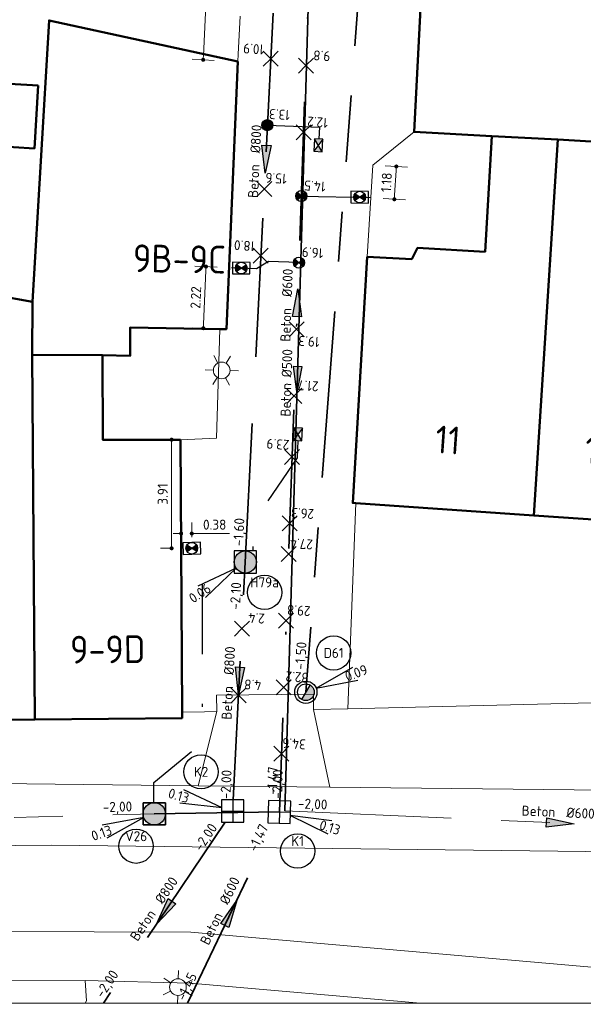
# Model space of a CAD drawing. Header units: metres. Extents: x 94680 to 94820, y 464097 to 464231.
# Tile 2 of 22: x 94707 to 94727, y 464098 to 464133. Entities that reach past the tile are written whole.
import ezdxf
from ezdxf.enums import TextEntityAlignment as Align

# ---------------------------------------------------------------- set-up
doc = ezdxf.new("R2010")
doc.units = ezdxf.units.M
for name, pattern in [('RI-DRAINAGE', [19.2, 6, -1.8, 1.8, -1.8, 2.4, -1.8, 1.8, -1.8]), ('RI-GWA', [18.45, 6, -1.8, 1.75, -1.8, 1.75, -1.8, 1.75, -1.8]), ('RI-HWA', [7.4, 5, -2.4]), ('RI-HWA_KOLKAANSLUITING', [4.3, 2.5, -1.8]), ('RI-VWA', [11, 5, -3, 0, -3]), ('RI-VWA_HUISAANSLUITING', [6.1, 2.5, -1.8, 0, -1.8])]:
    doc.linetypes.add(name, pattern=pattern)
doc.layers.get('0').update_dxf_attribs({"linetype": 'CONTINUOUS'})
doc.layers.get('DefPoints').update_dxf_attribs({"linetype": 'CONTINUOUS'})
for name, color, linetype, lineweight in [('B-WE-RI-GWA_STROOMRICHTING-S', 30, 'CONTINUOUS', 25), ('B-WE-RI-GWA_TRANSPORTLEIDING-G', 30, 'RI-GWA', 18), ('B_BEBOUWINGSGRENS_0', 132, 'CONTINUOUS', 50), ('B_TUSSENMUUR_0', 132, 'CONTINUOUS', 50), ('Q_LICHTMAST_0', 251, 'CONTINUOUS', 13), ('R-WE-RI-DRAINAGE_BOB-S', 90, 'CONTINUOUS', 25), ('R-WE-RI-DRAINAGE_DRAIN-G', 90, 'RI-DRAINAGE', 35), ('R-WE-RI-DRAINAGE_PUT-S', 90, 'CONTINUOUS', 25), ('R-WE-RI-DRAINAGE_PUTNUMMER-S', 90, 'CONTINUOUS', 25), ('R-WE-RI-HWA_HULPSTUK-S', 150, 'CONTINUOUS', 25), ('R-WE-RI-HWA_HULPSTUK_INLAAT-T18', 10, 'CONTINUOUS', 18), ('R-WE-RI-HWA_KOLK-S', 150, 'CONTINUOUS', 25), ('R-WE-RI-HWA_KOLKAANSLUITING-G', 150, 'RI-HWA_KOLKAANSLUITING', 25), ('R-WE-RI-HWA_PUTNUMMER-S', 150, 'CONTINUOUS', 25), ('R-WE-RI-HWA_RIOOLPUT-S', 150, 'CONTINUOUS', 25), ('R-WE-RI-HWA_RIOOLPUT_KRUISPUT-S', 150, 'CONTINUOUS', 25), ('R-WE-RI-HWA_STROOMRICHTING-S', 150, 'CONTINUOUS', 25), ('R-WE-RI-HWA_TRANSPORTLEIDING-G', 150, 'RI-HWA', 35), ('R-WE-RI-VWA_HUISAANSLUITING-G', 20, 'RI-VWA_HUISAANSLUITING', 25), ('R-WE-RI-VWA_HULPSTUK-S', 20, 'CONTINUOUS', 25), ('R-WE-RI-VWA_HULPSTUK_INLAAT-T18', 10, 'CONTINUOUS', 18), ('R-WE-RI-VWA_HULPSTUK_ONTSTOPPINGSSTUK-M', 7, 'CONTINUOUS', 18), ('R-WE-RI-VWA_PUTNUMMER-S', 20, 'CONTINUOUS', 25), ('R-WE-RI-VWA_RIOOLPUT-S', 20, 'CONTINUOUS', 25), ('R-WE-RI-VWA_RIOOLPUT_KRUISPUT-S', 20, 'CONTINUOUS', 25), ('R-WE-RI-VWA_STROOMRICHTING-S', 20, 'CONTINUOUS', 25), ('R-WE-RI-VWA_TRANSPORTLEIDING-G', 20, 'RI-VWA', 35), ('V-WE-RI-GWA_STROOMRICHTING-S', 30, 'CONTINUOUS', 25), ('V-WE-RI-GWA_TRANSPORTLEIDING-G', 30, 'RI-GWA-V', 35), ('V_WEGGRENS_0', 251, 'CONTINUOUS', 13), ('Z_GBKN_HUISNUMMER_0', 251, 'CONTINUOUS', 13)]:
    doc.layers.add(name, color=color, linetype=linetype, lineweight=lineweight)
doc.layers.add('X-XX-AL-TEKENBLAD_HULPLIJN-G', color=7, linetype='CONTINUOUS', lineweight=18, plot=False)
doc.styles.add('NLCS-ISO', font='NLCS-ISO.ttf')
doc.styles.add('NLCS-ISO-M200-T18', font='NLCS-ISO.ttf', dxfattribs={"height": 0.36})
doc.styles.get("Standard").update_dxf_attribs({"font": 'isocp.shx'})
doc.linetypes.add('RI-GWA-V', pattern='A,3,[24,NLCS.SHX,S=1,R=0,X=0,Y=0],3,-3', length=9)
doc.dimstyles.new('NLCS-M200-T18-BOL_L2_H1', dxfattribs={"dimscale": 0.2, "dimtxt": 2.5, "dimasz": 0.72, "dimexe": 2, "dimexo": 2, "dimgap": 0.7, "dimtad": 1, "dimzin": 0, "dimdsep": 46, "dimtxsty": 'NLCS-ISO-M200-T18', "dimblk": 'DOT', "dimcen": 0, "dimdle": 2, "dimclrd": 256, "dimclre": 256, "dimclrt": 10, "dimadec": 1, "dimazin": 0, "dimtfac": 1, "dimtdec": 3, "dimtofl": 0, "dimtmove": 0, "dimatfit": 3, "dimldrblk": 'DOT', "dimfxl": 2, "dimfxlon": 1, "dimtfillclr": 256, "dimtolj": 1, "dimtzin": 0, "dimlwd": -1, "dimlwe": -1, "dimarcsym": 0})

# ---------------------------------------------------------------- blocks, each defined once
blk = doc.blocks.new('N-SRI-PUT_HWA-SO')
h = blk.add_hatch(color=256)
h.dxf.hatch_style = 1
h.paths.add_polyline_path([(-2, 0, 1), (2, 0, 1)])
at = {"lineweight": -3, "flags": 128}
blk.add_lwpolyline([(-2, -2), (2, -2), (2, 2), (-2, 2)], close=True, dxfattribs=at)
at = {"lineweight": -3}
blk.add_circle((0, 0), 2, dxfattribs=at)
blk = doc.blocks.new('SRI-HULP_ONTSTOP-SO')
at = {"ltscale": 0.1}
for points in [[(-0.87, 0.58, 0.148069), (-1.05, 0, 0.148069), (-0.87, -0.58), (0, 0)], [(0, 0), (0.87, -0.58, 0.148069), (1.05, 0, 0.148069), (0.87, 0.58)]]:
    blk.add_hatch(color=256, dxfattribs=at).paths.add_polyline_path(points)
for p, q in [((0.87, 0.58), (-0.87, -0.58)), ((-0.87, 0.58), (0.87, -0.58))]:
    blk.add_line(p, q, dxfattribs=at)
at = {"flags": 128}
blk.add_lwpolyline([(-1.58, -1.05), (1.57, -1.05), (1.57, 1.05), (-1.58, 1.05)], close=True, dxfattribs=at)
at = {"ltscale": 0.1}
blk.add_circle((0, 0), 1.05, dxfattribs=at)
blk = doc.blocks.new('SRI-PUT_KRUISPUT-SO')
for p, q in [((0, 2), (0, -2)), ((-2, 0), (2, 0))]:
    blk.add_line(p, q)
at = {"flags": 128}
blk.add_lwpolyline([(-2, -2), (2, -2), (2, 2), (-2, 2)], close=True, dxfattribs=at)
blk.add_solid([(2, -2), (2, 2), (2, -2)])
blk = doc.blocks.new('N-SRI-PUT_VWA-SO')
h = blk.add_hatch(color=256)
edge = h.paths.add_edge_path()
edge.add_arc((0, 0), 2, 0, 360)
at = {"flags": 128}
blk.add_lwpolyline([(-2, 2), (2, 2), (2, -2), (-2, -2)], close=True, dxfattribs=at)
at = {"lineweight": -3, "flags": 128}
blk.add_lwpolyline([(2, -2), (2, 2), (-2, 2), (-2, -2)], close=True, dxfattribs=at)
at = {"lineweight": -3}
blk.add_circle((0, 0), 2, dxfattribs=at)
blk = doc.blocks.new('*U131')
at = {"ltscale": 0.1}
blk.add_hatch(color=256, dxfattribs=at).paths.add_polyline_path([(2.5, 0), (-2.5, -0.83), (-2.5, 0.83)])
at = {"ltscale": 0.1, "flags": 128}
blk.add_lwpolyline([(2.5, 0), (-2.5, -0.83), (-2.5, 0.83)], close=True, dxfattribs=at)
at = {"ltscale": 0.1, "style": 'NLCS-ISO'}
for tag, p in [('BOBL', (-42.04, 0)), ('MAT', (-1, 0.5))]:
    blk.add_attdef(tag, text='', height=1.8, dxfattribs=at).set_placement(p, align=Align.BOTTOM_RIGHT)
for tag, p in [('DIA', (1, 0.5)), ('BOBR', (41.57, 0))]:
    blk.add_attdef(tag, text='', height=1.8, dxfattribs=at).set_placement(p, align=Align.BOTTOM_LEFT)
blk.add_attdef('JVA', text='', height=1.8, dxfattribs=at).set_placement((0, -1), align=Align.TOP_CENTER)
blk = doc.blocks.new('N-SRI-KOLK_STRAAT_450X300-SO')
h = blk.add_hatch(color=256)
h.dxf.hatch_style = 1
h.paths.add_polyline_path([(0, 0.75), (-1.125, 1.5), (-1.125, 0)])
h.paths.add_polyline_path([(1.125, 0), (1.125, 1.5), (0, 0.75)])
for p, q in [((-1.125, 0), (1.125, 1.5)), ((1.125, 0), (-1.125, 1.5))]:
    blk.add_line(p, q)
at = {"flags": 128}
blk.add_lwpolyline([(-1.125, 0), (1.125, 0), (1.125, 1.5), (-1.125, 1.5)], close=True, dxfattribs=at)
blk = doc.blocks.new('_Dot')
at = {"color": 0, "linetype": 'ByBlock', "lineweight": -2}
blk.add_line((-0.5, 0), (-1, 0), dxfattribs=at)
at = {"color": 0, "linetype": 'ByBlock', "const_width": 0.5}
blk.add_lwpolyline([(-0.25, 0, 1), (0.25, 0, 1)], format="xyb", close=True, dxfattribs=at)
blk = doc.blocks.new('*D10')
at = {"layer": 'DefPoints', "color": 0, "transparency": 16777216}
for p in [(94711.98, 464118.01), (94712.323, 464118.01), (94712.323, 464114.097)]:
    blk.add_point(p, dxfattribs=at)
at = {"layer": 'R-WE-RI-VWA_HULPSTUK_ONTSTOPPINGSSTUK-M', "transparency": 16777216}
for p, q in [((94711.98, 464118.01), (94711.58, 464118.01)), ((94711.98, 464114.241), (94711.98, 464117.866)), ((94711.98, 464114.097), (94711.58, 464114.097))]:
    blk.add_line(p, q, dxfattribs=at)
at = {"layer": 'R-WE-RI-VWA_HULPSTUK_ONTSTOPPINGSSTUK-M', "transparency": 16777216, "xscale": 0.144, "yscale": 0.144, "zscale": 0.144}
for p, rotation in [((94711.98, 464118.01), 90), ((94711.98, 464114.097), 270)]:
    blk.add_blockref('_Dot', p, dxfattribs=dict(at, rotation=rotation))
at = {"layer": 'R-WE-RI-VWA_HULPSTUK_ONTSTOPPINGSSTUK-M', "color": 10, "transparency": 16777216, "insert": (94711.66, 464116.053), "char_height": 0.36, "attachment_point": 5, "rotation": 90, "style": 'NLCS-ISO-M200-T18'}
blk.add_mtext('\\A1;3.91', dxfattribs=at)
blk = doc.blocks.new('*D11')
at = {"layer": 'DefPoints', "color": 0, "transparency": 16777216}
for p in [(94712.706, 464114.629), (94712.323, 464114.097, -0.01), (94712.706, 464114.099, -0.01)]:
    blk.add_point(p, dxfattribs=at)
at = {"layer": 'R-WE-RI-VWA_HULPSTUK_ONTSTOPPINGSSTUK-M', "transparency": 16777216}
for p, q in [((94712.323, 464114.497), (94712.323, 464115.029)), ((94712.706, 464114.499), (94712.706, 464115.029)), ((94712.179, 464114.629), (94712.035, 464114.629)), ((94712.85, 464114.629), (94714.066, 464114.629))]:
    blk.add_line(p, q, dxfattribs=at)
at = {"layer": 'R-WE-RI-VWA_HULPSTUK_ONTSTOPPINGSSTUK-M', "transparency": 16777216, "xscale": 0.144, "yscale": 0.144, "zscale": 0.144}
blk.add_blockref('_Dot', (94712.323, 464114.629), dxfattribs=at)
at = {"layer": 'R-WE-RI-VWA_HULPSTUK_ONTSTOPPINGSSTUK-M', "transparency": 16777216, "xscale": 0.144, "yscale": 0.144, "zscale": 0.144, "rotation": 180}
blk.add_blockref('_Dot', (94712.706, 464114.629), dxfattribs=at)
at = {"layer": 'R-WE-RI-VWA_HULPSTUK_ONTSTOPPINGSSTUK-M', "color": 10, "transparency": 16777216, "insert": (94713.53, 464114.949), "char_height": 0.36, "attachment_point": 5, "style": 'NLCS-ISO-M200-T18'}
blk.add_mtext('\\A1;0.38', dxfattribs=at)
blk = doc.blocks.new('*D12')
at = {"layer": 'DefPoints', "color": 0, "transparency": 16777216}
for p in [(94713.376, 464137.118), (94714.674, 464137.056, 0.043), (94714.36, 464131.63)]:
    blk.add_point(p, dxfattribs=at)
at = {"layer": 'R-WE-RI-VWA_HULPSTUK_ONTSTOPPINGSSTUK-M', "transparency": 16777216}
for p, q in [((94713.775, 464137.099), (94712.976, 464137.137)), ((94713.122, 464131.834), (94713.369, 464136.974)), ((94713.515, 464131.671), (94712.716, 464131.709))]:
    blk.add_line(p, q, dxfattribs=at)
at = {"layer": 'R-WE-RI-VWA_HULPSTUK_ONTSTOPPINGSSTUK-M', "transparency": 16777216, "xscale": 0.144, "yscale": 0.144, "zscale": 0.144}
for p, rotation in [((94713.376, 464137.118), 87.25449186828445), ((94713.116, 464131.69), 267.2544918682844)]:
    blk.add_blockref('_Dot', p, dxfattribs=dict(at, rotation=rotation))
at = {"layer": 'R-WE-RI-VWA_HULPSTUK_ONTSTOPPINGSSTUK-M', "color": 10, "transparency": 16777216, "insert": (94712.926, 464134.419), "char_height": 0.36, "attachment_point": 5, "rotation": 87.2545, "style": 'NLCS-ISO-M200-T18'}
blk.add_mtext('\\A1;5.43', dxfattribs=at)
blk = doc.blocks.new('*D118')
at = {"layer": 'DefPoints', "color": 0, "transparency": 16777216}
for p in [(94714.044, 464124.208, 0.049), (94713.123, 464122.025), (94713.95, 464121.99)]:
    blk.add_point(p, dxfattribs=at)
at = {"layer": 'R-WE-RI-VWA_HULPSTUK_ONTSTOPPINGSSTUK-M', "transparency": 16777216}
for p, q in [((94713.617, 464124.226), (94712.818, 464124.26)), ((94713.211, 464124.099), (94713.129, 464122.169)), ((94713.523, 464122.008), (94712.724, 464122.042))]:
    blk.add_line(p, q, dxfattribs=at)
at = {"layer": 'R-WE-RI-VWA_HULPSTUK_ONTSTOPPINGSSTUK-M', "transparency": 16777216, "xscale": 0.144, "yscale": 0.144, "zscale": 0.144}
for p, rotation in [((94713.218, 464124.243), 87.56461405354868), ((94713.123, 464122.025), 267.5646140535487)]:
    blk.add_blockref('_Dot', p, dxfattribs=dict(at, rotation=rotation))
at = {"layer": 'R-WE-RI-VWA_HULPSTUK_ONTSTOPPINGSSTUK-M', "color": 10, "transparency": 16777216, "insert": (94712.85, 464123.13), "char_height": 0.36, "attachment_point": 5, "rotation": 87.5646, "style": 'NLCS-ISO-M200-T18'}
blk.add_mtext('\\A1;2.22', dxfattribs=at)
blk = doc.blocks.new('*D120')
at = {"layer": 'DefPoints', "color": 0, "transparency": 16777216}
for p in [(94719.22, 464127.9), (94720.068, 464127.849), (94719.149, 464126.72)]:
    blk.add_point(p, dxfattribs=at)
at = {"layer": 'R-WE-RI-VWA_HULPSTUK_ONTSTOPPINGSSTUK-M', "transparency": 16777216}
for p, q in [((94719.669, 464127.873), (94720.467, 464127.824)), ((94720.005, 464126.813), (94720.059, 464127.705)), ((94719.597, 464126.693), (94720.396, 464126.645))]:
    blk.add_line(p, q, dxfattribs=at)
at = {"layer": 'R-WE-RI-VWA_HULPSTUK_ONTSTOPPINGSSTUK-M', "transparency": 16777216, "xscale": 0.144, "yscale": 0.144, "zscale": 0.144}
for p, rotation in [((94720.068, 464127.849), 86.5317707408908), ((94719.997, 464126.669), 266.5317707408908)]:
    blk.add_blockref('_Dot', p, dxfattribs=dict(at, rotation=rotation))
at = {"layer": 'R-WE-RI-VWA_HULPSTUK_ONTSTOPPINGSSTUK-M', "color": 10, "transparency": 16777216, "insert": (94719.713, 464127.278), "char_height": 0.36, "attachment_point": 5, "rotation": 86.5318, "style": 'NLCS-ISO-M200-T18'}
blk.add_mtext('\\A1;1.18', dxfattribs=at)
blk = doc.blocks.new('*U144')
at = {"ltscale": 0.1}
blk.add_hatch(color=256, dxfattribs=at).paths.add_polyline_path([(2.5, 0), (-2.5, -0.83), (-2.5, 0.83)])
at = {"ltscale": 0.1, "flags": 128}
blk.add_lwpolyline([(2.5, 0), (-2.5, -0.83), (-2.5, 0.83)], close=True, dxfattribs=at)
at = {"ltscale": 0.1, "style": 'NLCS-ISO'}
for tag, p in [('BOBL', (-83.6, 0)), ('MAT', (-1, 0.5))]:
    blk.add_attdef(tag, text='', height=1.8, dxfattribs=at).set_placement(p, align=Align.BOTTOM_RIGHT)
for tag, p in [('DIA', (1, 0.5)), ('BOBR', (82.83, 0))]:
    blk.add_attdef(tag, text='', height=1.8, dxfattribs=at).set_placement(p, align=Align.BOTTOM_LEFT)
blk.add_attdef('JVA', text='', height=1.8, dxfattribs=at).set_placement((0, -1), align=Align.TOP_CENTER)
blk = doc.blocks.new('*U145')
at = {"ltscale": 0.1}
blk.add_hatch(color=256, dxfattribs=at).paths.add_polyline_path([(2.5, 0), (-2.5, -0.83), (-2.5, 0.83)])
at = {"ltscale": 0.1, "flags": 128}
blk.add_lwpolyline([(2.5, 0), (-2.5, -0.83), (-2.5, 0.83)], close=True, dxfattribs=at)
at = {"ltscale": 0.1, "style": 'NLCS-ISO'}
for tag, p in [('BOBL', (-12.79, 0)), ('MAT', (-1, 0.5))]:
    blk.add_attdef(tag, text='', height=1.8, dxfattribs=at).set_placement(p, align=Align.BOTTOM_RIGHT)
for tag, p in [('DIA', (1, 0.5)), ('BOBR', (11.78, 0))]:
    blk.add_attdef(tag, text='', height=1.8, dxfattribs=at).set_placement(p, align=Align.BOTTOM_LEFT)
blk.add_attdef('JVA', text='', height=1.8, dxfattribs=at).set_placement((0, -1), align=Align.TOP_CENTER)
blk = doc.blocks.new('*U241')
at = {"ltscale": 0.1}
blk.add_hatch(color=256, dxfattribs=at).paths.add_polyline_path([(-2.5, 0), (2.5, 0.83), (2.5, -0.83)])
at = {"ltscale": 0.1, "flags": 128}
blk.add_lwpolyline([(-2.5, 0), (2.5, 0.83), (2.5, -0.83)], close=True, dxfattribs=at)
at = {"ltscale": 0.1, "style": 'NLCS-ISO'}
for tag, p in [('BOBL', (-64.76, 0)), ('MAT', (-1, 0.5))]:
    blk.add_attdef(tag, text='', height=1.8, dxfattribs=at).set_placement(p, align=Align.BOTTOM_RIGHT)
for tag, p in [('DIA', (1, 0.5)), ('BOBR', (64.28, 0))]:
    blk.add_attdef(tag, text='', height=1.8, dxfattribs=at).set_placement(p, align=Align.BOTTOM_LEFT)
blk.add_attdef('JVA', text='', height=1.8, dxfattribs=at).set_placement((0, -1), align=Align.TOP_CENTER)
blk = doc.blocks.new('*U242')
at = {"ltscale": 0.1}
blk.add_hatch(color=256, dxfattribs=at).paths.add_polyline_path([(-2.5, 0), (2.5, 0.83), (2.5, -0.83)])
at = {"ltscale": 0.1, "flags": 128}
blk.add_lwpolyline([(-2.5, 0), (2.5, 0.83), (2.5, -0.83)], close=True, dxfattribs=at)
at = {"ltscale": 0.1, "style": 'NLCS-ISO'}
for tag, p in [('BOBL', (-16.1, 0)), ('MAT', (-1, 0.5))]:
    blk.add_attdef(tag, text='', height=1.8, dxfattribs=at).set_placement(p, align=Align.BOTTOM_RIGHT)
for tag, p in [('DIA', (1, 0.5)), ('BOBR', (12.78, 0))]:
    blk.add_attdef(tag, text='', height=1.8, dxfattribs=at).set_placement(p, align=Align.BOTTOM_LEFT)
blk.add_attdef('JVA', text='', height=1.8, dxfattribs=at).set_placement((0, -1), align=Align.TOP_CENTER)
blk = doc.blocks.new('*U243')
at = {"ltscale": 0.1}
blk.add_hatch(color=256, dxfattribs=at).paths.add_polyline_path([(-2.5, 0), (2.5, 0.83), (2.5, -0.83)])
at = {"ltscale": 0.1, "flags": 128}
blk.add_lwpolyline([(-2.5, 0), (2.5, 0.83), (2.5, -0.83)], close=True, dxfattribs=at)
at = {"ltscale": 0.1, "style": 'NLCS-ISO'}
for tag, p in [('BOBL', (-13.77, 0)), ('MAT', (-1, 0.5))]:
    blk.add_attdef(tag, text='', height=1.8, dxfattribs=at).set_placement(p, align=Align.BOTTOM_RIGHT)
for tag, p in [('DIA', (1, 0.5)), ('BOBR', (12.78, 0))]:
    blk.add_attdef(tag, text='', height=1.8, dxfattribs=at).set_placement(p, align=Align.BOTTOM_LEFT)
blk.add_attdef('JVA', text='', height=1.8, dxfattribs=at).set_placement((0, -1), align=Align.TOP_CENTER)
blk = doc.blocks.new('SRI-DRAIN_PUT_DOORSPUIT-SO')
at = {"lineweight": -3}
blk.add_hatch(color=256, dxfattribs=at).paths.add_polyline_path([(1.5, 0, 0.267949), (0.75, 1.3), (-0.75, -1.3, 0.57735)])
blk.add_line((-0.75, -1.3), (0.75, 1.3), dxfattribs=at)
for radius in [2, 1.5]:
    blk.add_circle((0, 0), radius, dxfattribs=at)
blk = doc.blocks.new('*U167')
for q in [(8.44, 4.54), (9.33, 2.2)]:
    blk.add_line((1.87, 0.71), q)
blk.add_circle((5, 7.08), 3.09)
at = {"ltscale": 0.1, "style": 'NLCS-ISO'}
blk.add_attdef('PUTNR', text='', height=1.8, dxfattribs=at).set_placement((5, 7.08), align=Align.MIDDLE_CENTER)
blk.add_attdef('PUTHGT', text='', height=1.8, rotation=20.7524, dxfattribs=at).set_placement((7.14, 2.74), align=Align.MIDDLE_LEFT)
blk = doc.blocks.new('*U169')
for q in [(-8.8, 3.79), (-9.48, 1.39)]:
    blk.add_line((-1.92, 0.55), q)
blk.add_circle((-5.69, 7.06), 3.09)
at = {"ltscale": 0.1, "style": 'NLCS-ISO'}
blk.add_attdef('PUTNR', text='', height=1.8, dxfattribs=at).set_placement((-5.69, 7.06), align=Align.MIDDLE_CENTER)
blk.add_attdef('PUTHGT', text='', height=1.8, rotation=344.1765, dxfattribs=at).set_placement((-11.51, 3.29), align=Align.MIDDLE_LEFT)
blk = doc.blocks.new('*U168')
for q in [(-8.56, -4.31), (-7.15, -6.37)]:
    blk.add_line((-1.65, -1.12), q)
blk.add_circle((3.47, -5.46), 3.09)
at = {"ltscale": 0.1, "style": 'NLCS-ISO'}
blk.add_attdef('PUTHGT', text='', height=1.8, rotation=34.209, dxfattribs=at).set_placement((-9.88, -6.75), align=Align.MIDDLE_LEFT)
blk.add_attdef('PUTNR', text='', height=1.8, dxfattribs=at).set_placement((3.47, -3.66), align=Align.MIDDLE_CENTER)
blk = doc.blocks.new('*U179')
for q in [(8.73, -3.95), (9.46, -1.55)]:
    blk.add_line((1.91, -0.58), q)
blk.add_circle((3.28, -7.04), 3.09)
at = {"ltscale": 0.1, "style": 'NLCS-ISO'}
blk.add_attdef('PUTHGT', text='', height=1.8, rotation=343.1704, dxfattribs=at).set_placement((7.31, -2.24), align=Align.MIDDLE_LEFT)
blk.add_attdef('PUTNR', text='', height=1.8, dxfattribs=at).set_placement((3.28, -5.24), align=Align.MIDDLE_CENTER)
blk = doc.blocks.new('*U180')
for q in [(-9.36, -2.05), (-8.51, -4.4)]:
    blk.add_line((-1.88, -0.68), q)
blk.add_circle((-3.26, -5.83), 3.09)
at = {"ltscale": 0.1, "style": 'NLCS-ISO'}
blk.add_attdef('PUTHGT', text='', height=1.8, rotation=19.8492, dxfattribs=at).set_placement((-11.25, -4.09), align=Align.MIDDLE_LEFT)
blk.add_attdef('PUTNR', text='', height=1.8, dxfattribs=at).set_placement((-3.26, -4.03), align=Align.MIDDLE_CENTER)
blk = doc.blocks.new('SRI-BOB-SO')
at = {"ltscale": 0.1, "style": 'NLCS-ISO'}
blk.add_attdef('B.O.B.', text='', height=1.8, dxfattribs=at).set_placement((0.05, -0.02), align=Align.BOTTOM_CENTER)
blk = doc.blocks.new('Q_LICHTMAST')
for points in [[(0, 0.3), (0, 0.6)], [(-0.26, 0.15), (-0.52, 0.3)], [(0.26, 0.15), (0.52, 0.3)], [(-0.26, -0.15), (-0.52, -0.3)], [(0, -0.3), (0, -0.6)], [(0.26, -0.15), (0.52, -0.3)]]:
    blk.add_lwpolyline(points)
blk.add_circle((0, 0), 0.3)
blk = doc.blocks.new('Achtergrond')
at = {"layer": 'B_BEBOUWINGSGRENS_0'}
for p, q in [((94720.704, 464129.099), (94721.298, 464140.239)), ((94723.502, 464128.946), (94720.704, 464129.099)), ((94701.56, 464123.94), (94706.97, 464122.98)), ((94712.3, 464118.01), (94712.357, 464108.191)), ((94725.011, 464115.282), (94718.61, 464115.719)), ((94729.451, 464114.979), (94725.011, 464115.282)), ((94707.057, 464107.931), (94701.727, 464107.88))]:
    blk.add_line(p, q, dxfattribs=at)
for points in [[(94706.97, 464122.98), (94707.57, 464133.11), (94714.36, 464131.63)], [(94714.36, 464131.63), (94713.95, 464121.99), (94713.72, 464121.994)], [(94707.18, 464130.761), (94704.898, 464130.898), (94704.763, 464128.635), (94707.044, 464128.499), (94707.18, 464130.761)], [(94719.02, 464124.6), (94720.62, 464124.51), (94720.83, 464124.92), (94723.26, 464124.78), (94723.502, 464128.946)], [(94718.61, 464115.719), (94718.5, 464115.73), (94719.02, 464124.6)], [(94713.72, 464121.994), (94710.49, 464122.05), (94710.49, 464121.03), (94709.49, 464121.05)], [(94709.49, 464121.05), (94709.5, 464118.01), (94712.3, 464118.01)], [(94712.357, 464108.191), (94712.357, 464107.981), (94707.057, 464107.931)]]:
    blk.add_lwpolyline(points, dxfattribs=at)
at = {"layer": 'B_TUSSENMUUR_0'}
for p, q in [((94725.882, 464128.815), (94723.502, 464128.946)), ((94725.882, 464128.815), (94725.011, 464115.282)), ((94729.95, 464128.591), (94725.882, 464128.815)), ((94706.97, 464122.98), (94706.959, 464121.065)), ((94709.49, 464121.05), (94706.959, 464121.065)), ((94706.959, 464121.065), (94707.057, 464107.931))]:
    blk.add_line(p, q, dxfattribs=at)
at = {"layer": 'V_WEGGRENS_0'}
for p, q in [((94718.322, 464108.32), (94718.61, 464115.719)), ((94732.65, 464108.67), (94718.322, 464108.32)), ((94717.081, 464108.293), (94718.322, 464108.32)), ((94717.081, 464108.293), (94717.675, 464105.495)), ((94713.604, 464108.218), (94712.933, 464105.548)), ((94712.933, 464105.548), (94680.069, 464105.92)), ((94712.933, 464105.548), (94717.675, 464105.495)), ((94708.87, 464098.534), (94688.201, 464098.417)), ((94708.914, 464097.794), (94708.87, 464098.534)), ((94708.865, 464097.716), (94708.914, 464097.794))]:
    blk.add_line(p, q, dxfattribs=at)
for points in [[(94714.442, 464133.26), (94714.373, 464131.898), (94714.36, 464131.63)], [(94719.02, 464124.6), (94719.22, 464127.9), (94720.704, 464129.099)], [(94713.72, 464121.994), (94713.6, 464118.07), (94712.3, 464118.01)], [(94713.604, 464108.218), (94713.592, 464108.812), (94717.081, 464108.841), (94717.081, 464108.293)], [(94712.357, 464108.191), (94713.166, 464108.209), (94713.604, 464108.218)], [(94717.675, 464105.495), (94731.964, 464105.333), (94735.432, 464105.24)], [(94735.224, 464102.997), (94730.94, 464103.128), (94707.656, 464103.406), (94680.676, 464103.155), (94680.667, 464103.406), (94680.069, 464103.402)], [(94680.069, 464099.981), (94680.141, 464099.995), (94680.255, 464100.016), (94680.368, 464100.036), (94680.482, 464100.054), (94680.597, 464100.071), (94680.711, 464100.086), (94680.825, 464100.1), (94680.94, 464100.113), (94681.055, 464100.124), (94681.17, 464100.134), (94681.285, 464100.143), (94681.4, 464100.15), (94681.515, 464100.156), (94681.631, 464100.16), (94698.731, 464100.326), (94712.678, 464100.267), (94730.669, 464098.701)], [(94708.87, 464098.534), (94712.653, 464098.431), (94720.933, 464097.716)]]:
    blk.add_lwpolyline(points, dxfattribs=at)
at = {"layer": 'X-XX-AL-TEKENBLAD_HULPLIJN-G'}
blk.add_lwpolyline([(94680.069, 464230.57), (94820.241, 464230.57), (94820.241, 464097.716), (94680.069, 464097.716)], close=True, dxfattribs=at)
at = {"layer": 'Q_LICHTMAST_0'}
for p, rotation in [((94713.782, 464120.506), 87.99999999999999), ((94712.21, 464098.292), 178)]:
    blk.add_blockref('Q_LICHTMAST', p, dxfattribs=dict(at, rotation=rotation))
at = {"layer": 'Z_GBKN_HUISNUMMER_0', "linetype": 'Continuous'}
for s, rotation, p in [('9B-9C', -1, (94712.263, 464124.52)), ('11', -4, (94721.927, 464118)), ('13', -3.9, (94727.401, 464117.625)), ('9-9D', 0.5, (94709.681, 464110.456))]:
    blk.add_text(s, height=1, rotation=rotation, dxfattribs=at).set_placement(p, align=Align.MIDDLE)
blk = doc.blocks.new('SRI-HULP_INLAAT_KOLK-SO')
h = blk.add_hatch(color=256)
edge = h.paths.add_edge_path()
edge.add_arc((0, 0), 1, 0, 360)
blk.add_circle((0, 0), 1)
blk = doc.blocks.new('SRI-HULP_INLAAT_BLIND-SO')
blk.add_line((-5.43, 5.4), (5.4, -5.4))
at = {"flags": 128}
blk.add_lwpolyline([(5.38, 5.42), (0, 0), (-5.4, -5.4)], dxfattribs=at)
blk = doc.blocks.new('SRI-HULP_INLAAT_125MM-SO')
h = blk.add_hatch(color=256)
h.dxf.hatch_style = 1
h.paths.add_polyline_path([(-0.71, 0.71, 0.198912), (-1, 0, 0.198912), (-0.71, -0.71), (0, 0)])
h = blk.add_hatch(color=256)
h.dxf.hatch_style = 1
h.paths.add_polyline_path([(1, 0, 0.198912), (0.71, 0.71), (0, 0), (0.71, -0.71, 0.198912)])
for p, q in [((-0.71, 0.71), (0.71, -0.71)), ((-0.71, -0.71), (0.71, 0.71))]:
    blk.add_line(p, q)
blk.add_circle((0, 0), 1)
blk = doc.blocks.new('*U222')
at = {"ltscale": 0.1}
blk.add_hatch(color=256, dxfattribs=at).paths.add_polyline_path([(-2.5, 0), (2.5, -0.83), (2.5, 0.83)])
at = {"ltscale": 0.1, "flags": 128}
blk.add_lwpolyline([(-2.5, 0), (2.5, -0.83), (2.5, 0.83)], close=True, dxfattribs=at)
at = {"ltscale": 0.1, "style": 'NLCS-ISO'}
for tag, p in [('BOBL', (-70.13, 0)), ('MAT', (-0.5, 0.5))]:
    blk.add_attdef(tag, text='', height=1.8, dxfattribs=at).set_placement(p, align=Align.BOTTOM_RIGHT)
for tag, p in [('DIA', (0.5, 0.5)), ('BOBR', (95.47, 0))]:
    blk.add_attdef(tag, text='', height=1.8, dxfattribs=at).set_placement(p, align=Align.BOTTOM_LEFT)
blk.add_attdef('JVA', text='', height=1.8, dxfattribs=at).set_placement((0, -1), align=Align.TOP_CENTER)
at = {"ltscale": 0.1, "style": 'NLCS-ISO', "flags": 1}
blk.add_attdef('PUTNR-L', text='', height=1.8, dxfattribs=at).set_placement((-0.82, -5.89), align=Align.BOTTOM_RIGHT)
blk.add_attdef('PUTNR-L', text='', height=1.8, dxfattribs=at).set_placement((1.95, -5.77), align=Align.BOTTOM_LEFT)
blk = doc.blocks.new('*U252')
at = {"ltscale": 0.1}
blk.add_hatch(color=256, dxfattribs=at).paths.add_polyline_path([(2.5, 0), (-2.5, -0.83), (-2.5, 0.83)])
at = {"ltscale": 0.1, "flags": 128}
blk.add_lwpolyline([(2.5, 0), (-2.5, -0.83), (-2.5, 0.83)], close=True, dxfattribs=at)
at = {"ltscale": 0.1, "style": 'NLCS-ISO'}
for tag, p in [('BOBL', (-42.04, 0)), ('MAT', (-1, 0.5))]:
    blk.add_attdef(tag, text='', height=1.8, dxfattribs=at).set_placement(p, align=Align.BOTTOM_RIGHT)
for tag, p in [('DIA', (1, 0.5)), ('BOBR', (69.02, 0))]:
    blk.add_attdef(tag, text='', height=1.8, dxfattribs=at).set_placement(p, align=Align.BOTTOM_LEFT)
blk.add_attdef('JVA', text='', height=1.8, dxfattribs=at).set_placement((0, -1), align=Align.TOP_CENTER)

msp = doc.modelspace()

# ---------------------------------------------------------------- linework, layer by layer
at = {"layer": 'B-WE-RI-GWA_TRANSPORTLEIDING-G', "flags": 128}
for points in [[(94680.069, 464103.745), (94711.355, 464104.535)], [(94716.05, 464104.646), (94735.895, 464103.758)]]:
    msp.add_lwpolyline(points, dxfattribs=at)
at = {"layer": 'R-WE-RI-DRAINAGE_DRAIN-G', "flags": 128}
msp.add_lwpolyline([(94719.301, 464141.772), (94716.811, 464108.914)], dxfattribs=at)
at = {"layer": 'R-WE-RI-HWA_KOLKAANSLUITING-G', "flags": 128}
for points in [[(94715.429, 464129.333), (94717.301, 464129.269), (94717.273, 464128.84)], [(94716.519, 464117.979), (94716.503, 464117.353), (94714.938, 464115.086), (94714.901, 464114.001)]]:
    msp.add_lwpolyline(points, dxfattribs=at)
at = {"layer": 'R-WE-RI-HWA_TRANSPORTLEIDING-G', "elevation": -0.04, "flags": 128}
for points in [[(94714.632, 464113.601), (94716.102, 464142.616)], [(94714.198, 464105.035), (94714.632, 464113.601)], [(94713.909, 464104.235), (94709.524, 464097.716)]]:
    msp.add_lwpolyline(points, dxfattribs=at)
at = {"layer": 'R-WE-RI-VWA_HUISAANSLUITING-G', "flags": 128}
for points in [[(94716.648, 464126.783), (94719.149, 464126.726)], [(94716.562, 464124.385), (94715.467, 464124.424), (94715.031, 464124.166), (94714.044, 464124.208)], [(94711.346, 464104.912), (94711.346, 464105.665), (94713.095, 464107.115), (94713.09, 464114.101), (94712.323, 464114.097)]]:
    msp.add_lwpolyline(points, dxfattribs=at)
at = {"layer": 'R-WE-RI-VWA_TRANSPORTLEIDING-G', "flags": 128}
for points in [[(94717.164, 464141.274), (94715.858, 464104.602)], [(94712.555, 464097.716), (94715.669, 464104.208)]]:
    msp.add_lwpolyline(points, dxfattribs=at)
at = {"layer": 'R-WE-RI-VWA_TRANSPORTLEIDING-G', "elevation": 0.04, "flags": 128}
msp.add_lwpolyline([(94715.858, 464104.602), (94711.355, 464104.535)], dxfattribs=at)
at = {"layer": 'V-WE-RI-GWA_TRANSPORTLEIDING-G', "flags": 128}
msp.add_lwpolyline([(94716.05, 464104.646), (94716.959, 464135.639), (94717.164, 464141.274)], dxfattribs=at)

# ---------------------------------------------------------------- block references
msp.add_blockref('Achtergrond', (0, 0))
at = {"layer": 'B-WE-RI-GWA_STROOMRICHTING-S', "xscale": 0.2, "yscale": 0.2, "zscale": 0.2, "rotation": 357.4383931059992}
msp.add_blockref('*U131', (94725.973, 464104.202), dxfattribs=at).add_auto_attribs({'MAT': 'Beton', 'DIA': '%%C600', 'BOBL': '-2,00', 'BOBR': '-2,10'})
at = {"layer": 'B-WE-RI-GWA_STROOMRICHTING-S'}
ref = msp.add_blockref('*U252', (94695.712, 464104.14), dxfattribs=dict(at, xscale=0.2, yscale=0.2, zscale=0.2, rotation=1.446439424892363))
ref.add_attrib('MAT', 'Beton', dxfattribs={"layer": '0', "ltscale": 0.1, "height": 0.36, "rotation": 1.4464, "style": 'NLCS-ISO'}).set_placement((94695.51, 464104.235), align=Align.BOTTOM_RIGHT)
ref.add_attrib('DIA', '%%C600', dxfattribs={"layer": '0', "ltscale": 0.1, "height": 0.36, "rotation": 1.4464, "style": 'NLCS-ISO'}).set_placement((94695.909, 464104.245), align=Align.BOTTOM_LEFT)
ref.add_attrib('BOBR', '-2,00', dxfattribs={"layer": '0', "ltscale": 0.1, "height": 0.36, "rotation": 1.4464, "style": 'NLCS-ISO'}).set_placement((94709.512, 464104.488), align=Align.BOTTOM_LEFT)
at = {"layer": 'R-WE-RI-DRAINAGE_BOB-S', "xscale": 0.2, "yscale": 0.2, "zscale": 0.2, "rotation": 85.66637254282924}
msp.add_blockref('SRI-BOB-SO', (94716.908, 464110.195), dxfattribs=at).add_auto_attribs({'B.O.B.': '-1,50'})
at = {"layer": 'R-WE-RI-DRAINAGE_PUT-S', "xscale": 0.2, "yscale": 0.2, "zscale": 0.2}
msp.add_blockref('SRI-DRAIN_PUT_DOORSPUIT-SO', (94716.811, 464108.914), dxfattribs=at)
at = {"layer": 'R-WE-RI-DRAINAGE_PUTNUMMER-S', "xscale": 0.2, "yscale": 0.2, "zscale": 0.2}
msp.add_blockref('*U167', (94716.811, 464108.914), dxfattribs=at).add_auto_attribs({'PUTNR': 'D61', 'PUTHGT': '0.09'})
at = {"layer": 'R-WE-RI-HWA_HULPSTUK-S'}
for name, p, xscale, yscale, zscale in [('SRI-HULP_INLAAT_BLIND-SO', (94715.551, 464131.73), 0.05, 0.05, 0.05), ('SRI-HULP_INLAAT_KOLK-SO', (94715.425, 464129.337), 0.2, 0.2, 0.2), ('SRI-HULP_INLAAT_BLIND-SO', (94715.313, 464127.036), 0.05, 0.05, 0.05), ('SRI-HULP_INLAAT_BLIND-SO', (94715.191, 464124.639), 0.05, 0.05, 0.05), ('SRI-HULP_INLAAT_BLIND-SO', (94714.511, 464111.204), 0.05, 0.05, 0.05), ('SRI-HULP_INLAAT_BLIND-SO', (94714.389, 464108.807), 0.05, 0.05, 0.05)]:
    msp.add_blockref(name, p, dxfattribs=dict(at, xscale=xscale, yscale=yscale, zscale=zscale))
at = {"layer": 'R-WE-RI-HWA_KOLK-S', "xscale": 0.2, "yscale": 0.2, "zscale": 0.2}
for p, rotation in [((94717.41, 464128.606, 0.07), 86.60412998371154), ((94716.682, 464118.195, -0.18), 86.73064066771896)]:
    msp.add_blockref('N-SRI-KOLK_STRAAT_450X300-SO', p, dxfattribs=dict(at, rotation=rotation))
at = {"layer": 'R-WE-RI-HWA_PUTNUMMER-S', "xscale": 0.2, "yscale": 0.2, "zscale": 0.2}
for name, p, values in [('*U168', (94714.632, 464113.601, -0.04), {'PUTNR': 'H79a', 'PUTHGT': '0.06'}), ('*U169', (94714.178, 464104.635), {'PUTNR': 'K2', 'PUTHGT': '0.13'})]:
    msp.add_blockref(name, p, dxfattribs=at).add_auto_attribs(values)
at = {"layer": 'R-WE-RI-HWA_RIOOLPUT-S', "xscale": 0.2, "yscale": 0.2, "zscale": 0.2}
msp.add_blockref('N-SRI-PUT_HWA-SO', (94714.632, 464113.601), dxfattribs=at)
at = {"layer": 'R-WE-RI-HWA_RIOOLPUT_KRUISPUT-S', "xscale": 0.2, "yscale": 0.2, "zscale": 0.2}
msp.add_blockref('SRI-PUT_KRUISPUT-SO', (94714.178, 464104.635), dxfattribs=at)
at = {"layer": 'R-WE-RI-HWA_STROOMRICHTING-S', "xscale": 0.2, "yscale": 0.2, "zscale": 0.2}
for name, p, rotation, values in [('*U241', (94715.367, 464128.109), 87.10005184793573, {'MAT': 'Beton', 'DIA': '%%C800', 'BOBL': '-1,60', 'BOBR': '-1,60'}), ('*U242', (94714.415, 464109.318), 87.10005184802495, {'MAT': 'Beton', 'DIA': '%%C800', 'BOBL': '-2,00', 'BOBR': '-2,10'}), ('*U243', (94711.717, 464100.975), 56.07706639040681, {'MAT': 'Beton', 'DIA': '%%C800', 'BOBL': '-2,00', 'BOBR': '-2,00'})]:
    msp.add_blockref(name, p, dxfattribs=dict(at, rotation=rotation)).add_auto_attribs(values)
at = {"layer": 'R-WE-RI-VWA_HULPSTUK-S'}
for name, p, xscale, yscale, zscale in [('SRI-HULP_INLAAT_BLIND-SO', (94716.815, 464131.48), 0.05, 0.05, 0.05), ('SRI-HULP_INLAAT_BLIND-SO', (94716.73, 464129.082), 0.05, 0.05, 0.05), ('SRI-HULP_INLAAT_125MM-SO', (94716.648, 464126.783), 0.2, 0.2, 0.2), ('SRI-HULP_INLAAT_125MM-SO', (94716.562, 464124.385), 0.2, 0.2, 0.2), ('SRI-HULP_INLAAT_BLIND-SO', (94716.477, 464121.986), 0.05, 0.05, 0.05), ('SRI-HULP_INLAAT_BLIND-SO', (94716.392, 464119.588), 0.05, 0.05, 0.05), ('SRI-HULP_INLAAT_BLIND-SO', (94716.313, 464117.389), 0.05, 0.05, 0.05), ('SRI-HULP_INLAAT_BLIND-SO', (94716.228, 464114.991), 0.05, 0.05, 0.05), ('SRI-HULP_INLAAT_BLIND-SO', (94716.189, 464113.891), 0.05, 0.05, 0.05), ('SRI-HULP_INLAAT_BLIND-SO', (94716.103, 464111.493), 0.05, 0.05, 0.05), ('SRI-HULP_INLAAT_BLIND-SO', (94716.018, 464109.094), 0.05, 0.05, 0.05), ('SRI-HULP_INLAAT_BLIND-SO', (94715.933, 464106.696), 0.05, 0.05, 0.05)]:
    msp.add_blockref(name, p, dxfattribs=dict(at, xscale=xscale, yscale=yscale, zscale=zscale))
at = {"layer": 'R-WE-RI-VWA_HULPSTUK-S', "xscale": 0.2, "yscale": 0.2, "zscale": 0.2}
for p, rotation in [((94718.749, 464126.745), 179.6192907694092), ((94714.486, 464124.189), 179.6192907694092), ((94712.706, 464114.099), 181.6002639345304)]:
    msp.add_blockref('SRI-HULP_ONTSTOP-SO', p, dxfattribs=dict(at, rotation=rotation))
at = {"layer": 'R-WE-RI-VWA_PUTNUMMER-S', "xscale": 0.2, "yscale": 0.2, "zscale": 0.2}
for name, p, values in [('*U180', (94711.355, 464104.535), {'PUTNR': 'V26', 'PUTHGT': '0.13'}), ('*U179', (94715.858, 464104.602, 0.04), {'PUTNR': 'K1', 'PUTHGT': '0.13'})]:
    msp.add_blockref(name, p, dxfattribs=at).add_auto_attribs(values)
at = {"layer": 'R-WE-RI-VWA_RIOOLPUT-S', "xscale": 0.2, "yscale": 0.2, "zscale": 0.2}
msp.add_blockref('N-SRI-PUT_VWA-SO', (94711.355, 464104.535), dxfattribs=at)
at = {"layer": 'R-WE-RI-VWA_RIOOLPUT_KRUISPUT-S', "xscale": 0.2, "yscale": 0.2, "zscale": 0.2, "rotation": 358.1877368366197}
msp.add_blockref('SRI-PUT_KRUISPUT-SO', (94715.858, 464104.602, 0.04), dxfattribs=at)
at = {"layer": 'R-WE-RI-VWA_STROOMRICHTING-S'}
for name, p, xscale, yscale, zscale, rotation, values in [('*U144', (94716.511, 464122.938), 0.2, 0.2, 0.2, 87.96038857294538, {'MAT': 'Beton', 'DIA': '%%C600', 'BOBL': '-1,47', 'BOBR': '-1,57'}), ('*U145', (94714.112, 464100.962), 0.2000000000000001, 0.2000000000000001, 0.2000000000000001, 64.37575736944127, {'MAT': 'Beton', 'DIA': '%%C600', 'BOBL': '-1,45', 'BOBR': '-1,47'})]:
    msp.add_blockref(name, p, dxfattribs=dict(at, xscale=xscale, yscale=yscale, zscale=zscale, rotation=rotation)).add_auto_attribs(values)
at = {"layer": 'V-WE-RI-GWA_STROOMRICHTING-S', "xscale": 0.2, "yscale": 0.2, "zscale": 0.2, "rotation": 88.3211176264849}
msp.add_blockref('*U222', (94716.504, 464120.143), dxfattribs=at).add_auto_attribs({'MAT': 'Beton', 'DIA': '%%C500', 'BOBL': '-2,00', 'BOBR': '-2,00'})

# ---------------------------------------------------------------- texts
at = {"layer": 'R-WE-RI-HWA_HULPSTUK_INLAAT-T18', "char_height": 0.36, "width": 1.81903, "attachment_point": 1, "rotation": 176.4742, "style": 'NLCS-ISO-M200-T18'}
for s, insert in [('10.9', (94715.302, 464131.879)), ('13.3', (94716.23, 464129.518)), ('15.6', (94716.114, 464127.221)), ('18.0', (94714.982, 464124.794)), ('2.4', (94715.321, 464111.38)), ('4.8', (94715.199, 464108.984))]:
    msp.add_mtext(s, dxfattribs=dict(at, insert=insert))
at = {"layer": 'R-WE-RI-VWA_HULPSTUK_INLAAT-T18', "char_height": 0.36, "width": 1.77151, "attachment_point": 1, "rotation": 175.9534, "style": 'NLCS-ISO-M200-T18'}
for s, insert in [('9.8', (94717.678, 464131.635)), ('12.2', (94717.593, 464129.237)), ('14.5', (94717.511, 464126.938)), ('16.9', (94717.425, 464124.54)), ('19.3', (94717.295, 464121.342)), ('21.7', (94717.255, 464119.743)), ('23.9', (94716.206, 464117.635)), ('26.3', (94717.091, 464115.146)), ('27.4', (94717.052, 464114.047)), ('29.8', (94716.966, 464111.648)), ('32.2', (94716.881, 464109.25)), ('34.6', (94716.796, 464106.851))]:
    msp.add_mtext(s, dxfattribs=dict(at, insert=insert))

# ---------------------------------------------------------------- dimensions: what is measured, and where the dimension line sits
at = {"layer": 'R-WE-RI-VWA_HULPSTUK_ONTSTOPPINGSSTUK-M'}
for base, p1, p2, angle, picture, middle in [((94713.376, 464137.118), (94714.36, 464131.63), (94714.674, 464137.056, 0.043), 87.2545, '*D12', (94712.926, 464134.419)), ((94711.98, 464118.01), (94712.323, 464114.097), (94712.323, 464118.01), 90, '*D10', (94711.66, 464116.053))]:
    dim = msp.add_linear_dim(base=base, p1=p1, p2=p2, angle=angle, dimstyle='NLCS-M200-T18-BOL_L2_H1', dxfattribs=at)
    dim.commit()
    dim.dimension.update_dxf_attribs({"geometry": picture, "text_midpoint": middle})
dim = msp.add_aligned_dim(p1=(94719.149, 464126.72), p2=(94719.22, 464127.9), distance=-0.85, dimstyle='NLCS-M200-T18-BOL_L2_H1', dxfattribs=at)
dim.commit()
dim.dimension.update_dxf_attribs({"geometry": '*D120', "text_midpoint": (94719.713, 464127.278)})
dim = msp.add_linear_dim(base=(94713.123, 464122.025), p1=(94714.044, 464124.208, 0.049), p2=(94713.95, 464121.99), angle=267.5646, dimstyle='NLCS-M200-T18-BOL_L2_H1', dxfattribs=at)
dim.commit()
dim.dimension.update_dxf_attribs({"geometry": '*D118', "text_midpoint": (94713.17, 464123.116), "dimtype": 161})
dim = msp.add_linear_dim(base=(94712.706, 464114.629), p1=(94712.323, 464114.097, -0.01), p2=(94712.706, 464114.099, -0.01), dimstyle='NLCS-M200-T18-BOL_L2_H1', dxfattribs=at)
dim.commit()
dim.dimension.update_dxf_attribs({"geometry": '*D11', "text_midpoint": (94713.53, 464114.949)})

doc.saveas('drawing.dxf')
